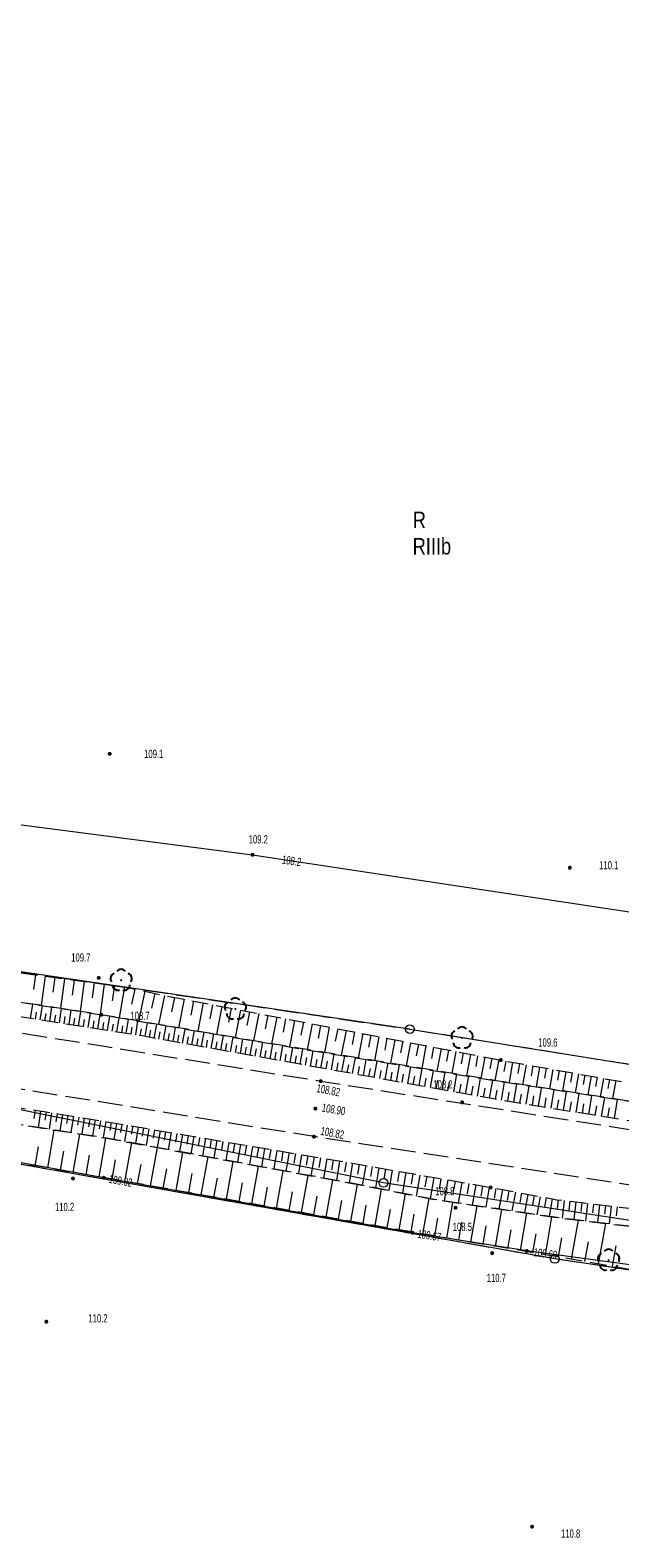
# Model space of a CAD drawing. Header units: inches. Extents: x 6497603 to 6502483, y 5925790 to 5934357.
# Tile 80 of 256: x 6500722 to 6500776, y 5926135 to 5926273. Entities that reach past the tile are written whole.
import ezdxf
from ezdxf.enums import TextEntityAlignment as Align

# ---------------------------------------------------------------- set-up
doc = ezdxf.new("R2010")
doc.units = ezdxf.units.IN
doc.header["$MEASUREMENT"] = 0
for name, pattern in [('1.5_0.75', [2.25, 1.5, -0.75]), ('2.25_0.75', [3, 2.25, -0.75]), ('219-1000', [0, 0]), ('egkk-1000', [3, 2.25, -0.75]), ('egug-1000', [1.5, 0.75, -0.75])]:
    doc.linetypes.add(name, pattern=pattern)
for name, color, linetype in [('000 Inne (niezydentyfikowane)', 7, 'Continuous'), ('202-punkt graniczny', 7, 'Continuous'), ('209-oznaczenie konturu klasyfikacyjnego', 7, 'Continuous'), ('210-oznaczenie konturu użytku gruntowego', 7, 'Continuous'), ('217-kontur klasyfikacyjny', 7, 'Continuous'), ('218-kontur użytku gruntowego', 7, 'Continuous'), ('219-działka ewidencyjna', 7, 'Continuous'), ('drzewo liściaste', 7, 'Continuous'), ('jezdnia', 7, 'Continuous'), ('pikieta naturalna', 7, 'Continuous'), ('pikieta naturalna-Atr2', 7, 'Continuous'), ('pikieta sztuczna', 7, 'Continuous'), ('pikieta sztuczna-Atr2', 7, 'Continuous'), ('przewód telekomunikacyjny podziemny', 7, 'Continuous'), ('rzędna', 7, 'Continuous'), ('rzędna-Atr2', 7, 'Continuous'), ('skarpa nieumocniona', 7, 'Continuous')]:
    doc.layers.add(name, color=color, linetype=linetype)
doc.styles.get("Standard").update_dxf_attribs({"font": 'arial.ttf'})

# ---------------------------------------------------------------- blocks, each defined once
blk = doc.blocks.new('202')
at = {"color": 0, "linetype": 'Continuous', "lineweight": 0}
blk.add_circle((0, 0), 0.4, dxfattribs=at)
blk = doc.blocks.new('OP021')
at = {"linetype": 'Continuous', "lineweight": 13}
h = blk.add_hatch(color=0, dxfattribs=at)
edge = h.paths.add_edge_path()
edge.add_arc((0, 0), 0.1, 0, 360)
at = {"color": 0, "linetype": 'Continuous', "lineweight": -3}
for centre, start, end in [((-0.476, 0.154), 110.388, 213.756), ((0, 0.5), 38.316, 141.684), ((0.476, 0.154), 326.244, 69.612), ((-0.294, -0.404), 182.272, 285.64), ((0.294, -0.404), 254.36, 357.728), ((0.294, -0.404), 254.36, 357.728)]:
    blk.add_arc(centre, 0.5, start, end, dxfattribs=at)
blk = doc.blocks.new('PW01')
at = {"linetype": 'Continuous', "lineweight": 13}
h = blk.add_hatch(color=0, dxfattribs=at)
edge = h.paths.add_edge_path()
edge.add_arc((0, 0), 0.18, 0, 360)

msp = doc.modelspace()

# ---------------------------------------------------------------- linework, layer by layer
at = {"layer": '000 Inne (niezydentyfikowane)', "color": 7, "linetype": 'Continuous', "lineweight": 18, "flags": 128}
for points in [[(6500722.47, 5926186.59), (6500722.29, 5926185.27)], [(6500723.35, 5926186.47), (6500722.99, 5926183.82)], [(6500724.23, 5926186.35), (6500724.05, 5926185.02)], [(6500725.12, 5926186.23), (6500724.75, 5926183.55)], [(6500726.01, 5926186.11), (6500725.83, 5926184.76)], [(6500726.91, 5926185.99), (6500726.54, 5926183.27)], [(6500727.82, 5926185.87), (6500727.63, 5926184.5)], [(6500728.73, 5926185.75), (6500728.36, 5926182.99)], [(6500729.65, 5926185.62), (6500729.46, 5926184.23)], [(6500730.58, 5926185.5), (6500730.08, 5926182.69)], [(6500731.5, 5926185.3), (6500731.21, 5926183.93)], [(6500732.42, 5926185.1), (6500731.84, 5926182.39)], [(6500722.03, 5926182.63), (6500722.24, 5926183.94)], [(6500722.91, 5926182.49), (6500723.11, 5926183.8)], [(6500733.33, 5926184.91), (6500733.04, 5926183.57)], [(6500734.22, 5926184.72), (6500733.66, 5926182.08)], [(6500735.11, 5926184.55), (6500734.86, 5926183.23)], [(6500735.99, 5926184.38), (6500735.48, 5926181.77)], [(6500736.86, 5926184.21), (6500736.61, 5926182.92)], [(6500737.72, 5926184.04), (6500737.23, 5926181.47)], [(6500738.58, 5926183.88), (6500738.33, 5926182.6)], [(6500739.43, 5926183.71), (6500738.94, 5926181.18)], [(6500722.47, 5926182.56), (6500722.57, 5926183.21)], [(6500723.34, 5926182.42), (6500723.44, 5926183.08)], [(6500723.78, 5926182.36), (6500723.98, 5926183.66)], [(6500724.21, 5926182.29), (6500724.32, 5926182.94)], [(6500724.65, 5926182.22), (6500724.86, 5926183.53)], [(6500725.09, 5926182.15), (6500725.19, 5926182.81)], [(6500725.53, 5926182.08), (6500725.73, 5926183.39)], [(6500725.96, 5926182.01), (6500726.07, 5926182.67)], [(6500726.4, 5926181.94), (6500726.61, 5926183.26)], [(6500726.84, 5926181.88), (6500726.94, 5926182.53)], [(6500727.28, 5926181.81), (6500727.48, 5926183.12)], [(6500727.72, 5926181.74), (6500727.82, 5926182.4)], [(6500728.15, 5926181.67), (6500728.36, 5926182.99)], [(6500729.02, 5926181.53), (6500729.23, 5926182.84)], [(6500729.89, 5926181.4), (6500730.09, 5926182.69)], [(6500730.74, 5926181.26), (6500730.95, 5926182.55)], [(6500731.59, 5926181.13), (6500731.79, 5926182.4)], [(6500740.28, 5926183.55), (6500740.04, 5926182.29)], [(6500741.12, 5926183.39), (6500740.64, 5926180.89)], [(6500741.95, 5926183.23), (6500741.71, 5926181.99)], [(6500742.78, 5926183.07), (6500742.31, 5926180.61)], [(6500743.6, 5926182.91), (6500743.37, 5926181.69)], [(6500744.42, 5926182.75), (6500743.95, 5926180.33)], [(6500745.23, 5926182.6), (6500745, 5926181.39)], [(6500746.04, 5926182.44), (6500745.58, 5926180.05)], [(6500728.59, 5926181.6), (6500728.69, 5926182.26)], [(6500729.46, 5926181.47), (6500729.56, 5926182.12)], [(6500730.32, 5926181.33), (6500730.42, 5926181.97)], [(6500731.17, 5926181.2), (6500731.27, 5926181.84)], [(6500732.01, 5926181.06), (6500732.11, 5926181.7)], [(6500732.44, 5926180.99), (6500732.66, 5926182.25)], [(6500732.86, 5926180.92), (6500732.97, 5926181.55)], [(6500733.28, 5926180.84), (6500733.51, 5926182.11)], [(6500733.71, 5926180.76), (6500733.82, 5926181.4)], [(6500734.13, 5926180.69), (6500734.36, 5926181.96)], [(6500734.56, 5926180.61), (6500734.67, 5926181.25)], [(6500734.99, 5926180.54), (6500735.22, 5926181.82)], [(6500735.41, 5926180.46), (6500735.53, 5926181.1)], [(6500735.85, 5926180.38), (6500736.08, 5926181.67)], [(6500736.28, 5926180.3), (6500736.39, 5926180.95)], [(6500736.71, 5926180.23), (6500736.94, 5926181.52)], [(6500737.58, 5926180.07), (6500737.81, 5926181.38)], [(6500738.45, 5926179.91), (6500738.69, 5926181.23)], [(6500739.33, 5926179.76), (6500739.57, 5926181.08)], [(6500746.84, 5926182.29), (6500746.61, 5926181.1)], [(6500747.63, 5926182.14), (6500747.18, 5926179.79)], [(6500748.41, 5926181.99), (6500748.19, 5926180.82)], [(6500749.19, 5926181.84), (6500748.75, 5926179.53)], [(6500749.96, 5926181.69), (6500749.74, 5926180.55)], [(6500750.73, 5926181.54), (6500750.29, 5926179.28)], [(6500751.49, 5926181.4), (6500751.27, 5926180.27)], [(6500752.24, 5926181.25), (6500751.81, 5926179.03)], [(6500752.98, 5926181.11), (6500752.77, 5926180.01)], [(6500753.71, 5926180.97), (6500753.3, 5926178.78)], [(6500737.14, 5926180.15), (6500737.26, 5926180.8)], [(6500738.02, 5926179.99), (6500738.13, 5926180.65)], [(6500738.89, 5926179.83), (6500739.01, 5926180.49)], [(6500739.77, 5926179.68), (6500739.89, 5926180.34)], [(6500740.22, 5926179.6), (6500740.46, 5926180.92)], [(6500740.66, 5926179.52), (6500740.78, 5926180.18)], [(6500741.11, 5926179.44), (6500741.35, 5926180.77)], [(6500741.55, 5926179.36), (6500741.67, 5926180.03)], [(6500742, 5926179.28), (6500742.24, 5926180.62)], [(6500742.45, 5926179.2), (6500742.57, 5926179.87)], [(6500742.9, 5926179.12), (6500743.14, 5926180.47)], [(6500743.35, 5926179.04), (6500743.47, 5926179.71)], [(6500743.81, 5926178.95), (6500744.05, 5926180.31)], [(6500744.72, 5926178.79), (6500744.96, 5926180.16)], [(6500745.63, 5926178.63), (6500745.88, 5926180)], [(6500746.56, 5926178.46), (6500746.8, 5926179.85)], [(6500747.49, 5926178.29), (6500747.74, 5926179.7)], [(6500754.44, 5926180.83), (6500754.24, 5926179.75)], [(6500755.17, 5926180.69), (6500754.76, 5926178.55)], [(6500755.88, 5926180.55), (6500755.68, 5926179.49)], [(6500756.59, 5926180.41), (6500756.19, 5926178.31)], [(6500757.3, 5926180.28), (6500757.1, 5926179.24)], [(6500757.99, 5926180.14), (6500757.6, 5926178.08)], [(6500758.68, 5926180.01), (6500758.49, 5926178.99)], [(6500759.37, 5926179.88), (6500758.98, 5926177.85)], [(6500760.04, 5926179.75), (6500759.85, 5926178.74)], [(6500760.72, 5926179.62), (6500760.33, 5926177.63)], [(6500744.26, 5926178.87), (6500744.38, 5926179.55)], [(6500745.17, 5926178.71), (6500745.29, 5926179.39)], [(6500746.09, 5926178.54), (6500746.22, 5926179.23)], [(6500747.02, 5926178.38), (6500747.15, 5926179.07)], [(6500747.96, 5926178.21), (6500748.09, 5926178.91)], [(6500748.43, 5926178.12), (6500748.69, 5926179.54)], [(6500748.91, 5926178.04), (6500749.04, 5926178.75)], [(6500749.39, 5926177.95), (6500749.64, 5926179.38)], [(6500749.87, 5926177.87), (6500749.99, 5926178.59)], [(6500750.35, 5926177.78), (6500750.61, 5926179.23)], [(6500750.83, 5926177.69), (6500750.96, 5926178.42)], [(6500751.32, 5926177.61), (6500751.58, 5926179.07)], [(6500751.81, 5926177.52), (6500751.94, 5926178.25)], [(6500752.3, 5926177.43), (6500752.56, 5926178.9)], [(6500753.29, 5926177.25), (6500753.56, 5926178.74)], [(6500754.29, 5926177.07), (6500754.56, 5926178.58)], [(6500755.3, 5926176.89), (6500755.58, 5926178.41)], [(6500756.33, 5926176.71), (6500756.6, 5926178.24)], [(6500761.38, 5926179.49), (6500761.19, 5926178.51)], [(6500762.04, 5926179.36), (6500761.66, 5926177.41)], [(6500762.69, 5926179.24), (6500762.51, 5926178.27)], [(6500763.34, 5926179.11), (6500762.97, 5926177.2)], [(6500763.98, 5926178.99), (6500763.8, 5926178.04)], [(6500764.62, 5926178.87), (6500764.25, 5926176.99)], [(6500765.25, 5926178.75), (6500765.08, 5926177.82)], [(6500765.87, 5926178.64), (6500765.54, 5926176.79)], [(6500766.49, 5926178.53), (6500766.33, 5926177.61)], [(6500767.11, 5926178.42), (6500766.78, 5926176.6)], [(6500767.72, 5926178.32), (6500767.56, 5926177.41)], [(6500768.32, 5926178.21), (6500768, 5926176.41)], [(6500752.8, 5926177.34), (6500752.93, 5926178.08)], [(6500753.79, 5926177.16), (6500753.93, 5926177.91)], [(6500754.8, 5926176.98), (6500754.93, 5926177.74)], [(6500755.81, 5926176.8), (6500755.95, 5926177.56)], [(6500756.84, 5926176.62), (6500756.98, 5926177.39)], [(6500757.36, 5926176.52), (6500757.63, 5926178.07)], [(6500757.88, 5926176.43), (6500758.02, 5926177.21)], [(6500758.4, 5926176.34), (6500758.68, 5926177.9)], [(6500758.92, 5926176.24), (6500759.06, 5926177.03)], [(6500759.45, 5926176.15), (6500759.73, 5926177.73)], [(6500759.98, 5926176.05), (6500760.12, 5926176.85)], [(6500760.51, 5926175.96), (6500760.8, 5926177.55)], [(6500761.59, 5926175.77), (6500761.88, 5926177.38)], [(6500762.67, 5926175.57), (6500762.96, 5926177.2)], [(6500763.77, 5926175.38), (6500764.06, 5926177.02)], [(6500764.87, 5926175.19), (6500765.14, 5926176.85)], [(6500768.92, 5926178.1), (6500768.77, 5926177.21)], [(6500769.52, 5926178), (6500769.21, 5926176.23)], [(6500770.11, 5926177.89), (6500769.96, 5926177.01)], [(6500770.7, 5926177.79), (6500770.39, 5926176.04)], [(6500771.28, 5926177.68), (6500771.13, 5926176.82)], [(6500771.86, 5926177.58), (6500771.55, 5926175.86)], [(6500772.43, 5926177.48), (6500772.28, 5926176.63)], [(6500773, 5926177.38), (6500772.7, 5926175.69)], [(6500773.57, 5926177.28), (6500773.42, 5926176.44)], [(6500774.13, 5926177.18), (6500773.83, 5926175.51)], [(6500774.68, 5926177.08), (6500774.54, 5926176.25)], [(6500775.24, 5926176.98), (6500774.94, 5926175.34)], [(6500761.05, 5926175.86), (6500761.19, 5926176.66)], [(6500762.13, 5926175.67), (6500762.27, 5926176.48)], [(6500763.22, 5926175.47), (6500763.36, 5926176.29)], [(6500764.32, 5926175.28), (6500764.45, 5926176.11)], [(6500765.43, 5926175.1), (6500765.56, 5926175.93)], [(6500765.98, 5926175.01), (6500766.26, 5926176.68)], [(6500766.54, 5926174.92), (6500766.68, 5926175.75)], [(6500767.1, 5926174.83), (6500767.38, 5926176.51)], [(6500767.67, 5926174.73), (6500767.8, 5926175.58)], [(6500768.23, 5926174.64), (6500768.51, 5926176.33)], [(6500769.36, 5926174.46), (6500769.64, 5926176.16)], [(6500770.5, 5926174.27), (6500770.78, 5926175.98)], [(6500771.65, 5926174.09), (6500771.93, 5926175.81)], [(6500772.8, 5926173.9), (6500773.08, 5926175.63)], [(6500773.96, 5926173.71), (6500774.24, 5926175.45)], [(6500722.46, 5926174.28), (6500722.34, 5926173.54)], [(6500722.95, 5926174.2), (6500722.72, 5926172.71)], [(6500723.45, 5926174.12), (6500723.33, 5926173.38)], [(6500768.8, 5926174.55), (6500768.93, 5926175.4)], [(6500769.93, 5926174.37), (6500770.07, 5926175.22)], [(6500771.07, 5926174.18), (6500771.21, 5926175.04)], [(6500772.22, 5926173.99), (6500772.36, 5926174.86)], [(6500773.38, 5926173.8), (6500773.52, 5926174.67)], [(6500774.54, 5926173.62), (6500774.69, 5926174.49)], [(6500775.13, 5926173.52), (6500775.41, 5926175.27)], [(6500723.94, 5926174.04), (6500723.71, 5926172.56)], [(6500724.44, 5926173.97), (6500724.32, 5926173.22)], [(6500724.94, 5926173.89), (6500724.7, 5926172.4)], [(6500725.43, 5926173.81), (6500725.31, 5926173.07)], [(6500725.93, 5926173.73), (6500725.69, 5926172.25)], [(6500726.42, 5926173.65), (6500726.3, 5926172.91)], [(6500726.91, 5926173.57), (6500726.68, 5926172.09)], [(6500727.41, 5926173.49), (6500727.29, 5926172.76)], [(6500727.9, 5926173.41), (6500727.65, 5926171.94)], [(6500728.39, 5926173.33), (6500728.26, 5926172.6)], [(6500728.88, 5926173.25), (6500728.63, 5926171.79)], [(6500729.37, 5926173.17), (6500729.24, 5926172.44)], [(6500729.85, 5926173.08), (6500729.6, 5926171.62)], [(6500730.34, 5926173), (6500730.21, 5926172.27)], [(6500730.83, 5926172.92), (6500730.58, 5926171.44)], [(6500731.32, 5926172.84), (6500731.19, 5926172.09)], [(6500731.81, 5926172.75), (6500731.56, 5926171.26)], [(6500723.6, 5926169.03), (6500724.19, 5926172.48)], [(6500725.92, 5926168.63), (6500726.52, 5926172.12)], [(6500728.27, 5926168.23), (6500728.87, 5926171.75)], [(6500732.31, 5926172.67), (6500732.18, 5926171.92)], [(6500732.8, 5926172.58), (6500732.55, 5926171.08)], [(6500733.3, 5926172.5), (6500733.18, 5926171.74)], [(6500733.81, 5926172.41), (6500733.55, 5926170.89)], [(6500734.31, 5926172.33), (6500734.18, 5926171.56)], [(6500734.82, 5926172.24), (6500734.56, 5926170.71)], [(6500735.33, 5926172.16), (6500735.2, 5926171.39)], [(6500735.85, 5926172.07), (6500735.58, 5926170.52)], [(6500736.36, 5926171.98), (6500736.23, 5926171.2)], [(6500736.88, 5926171.89), (6500736.62, 5926170.33)], [(6500737.4, 5926171.81), (6500737.27, 5926171.02)], [(6500737.93, 5926171.72), (6500737.66, 5926170.14)], [(6500738.45, 5926171.63), (6500738.32, 5926170.83)], [(6500738.98, 5926171.54), (6500738.71, 5926169.94)], [(6500739.51, 5926171.45), (6500739.38, 5926170.65)], [(6500740.05, 5926171.36), (6500739.78, 5926169.75)], [(6500722.45, 5926169.23), (6500722.74, 5926170.95)], [(6500724.76, 5926168.83), (6500725.06, 5926170.57)], [(6500727.09, 5926168.43), (6500727.39, 5926170.18)], [(6500730.61, 5926167.81), (6500731.23, 5926171.32)], [(6500732.94, 5926167.4), (6500733.56, 5926170.89)], [(6500735.26, 5926166.99), (6500735.87, 5926170.47)], [(6500737.56, 5926166.58), (6500738.17, 5926170.04)], [(6500740.59, 5926171.27), (6500740.45, 5926170.46)], [(6500741.13, 5926171.18), (6500740.85, 5926169.55)], [(6500741.67, 5926171.09), (6500741.53, 5926170.27)], [(6500742.21, 5926170.99), (6500741.94, 5926169.35)], [(6500742.76, 5926170.9), (6500742.62, 5926170.07)], [(6500743.31, 5926170.81), (6500743.03, 5926169.14)], [(6500743.87, 5926170.71), (6500743.72, 5926169.88)], [(6500744.42, 5926170.62), (6500744.14, 5926168.94)], [(6500744.98, 5926170.53), (6500744.84, 5926169.68)], [(6500745.54, 5926170.43), (6500745.26, 5926168.73)], [(6500746.11, 5926170.34), (6500745.96, 5926169.48)], [(6500746.68, 5926170.24), (6500746.39, 5926168.53)], [(6500747.25, 5926170.14), (6500747.1, 5926169.28)], [(6500747.82, 5926170.05), (6500747.53, 5926168.32)], [(6500729.44, 5926168.02), (6500729.75, 5926169.78)], [(6500731.77, 5926167.61), (6500732.08, 5926169.36)], [(6500734.1, 5926167.2), (6500734.41, 5926168.94)], [(6500739.86, 5926166.18), (6500740.47, 5926169.62)], [(6500742.14, 5926165.77), (6500742.75, 5926169.2)], [(6500744.41, 5926165.37), (6500745.01, 5926168.78)], [(6500748.39, 5926169.95), (6500748.25, 5926169.08)], [(6500748.97, 5926169.85), (6500748.68, 5926168.1)], [(6500749.56, 5926169.75), (6500749.41, 5926168.87)], [(6500750.14, 5926169.65), (6500749.84, 5926167.89)], [(6500750.73, 5926169.55), (6500750.58, 5926168.67)], [(6500751.32, 5926169.46), (6500751.02, 5926167.67)], [(6500751.91, 5926169.35), (6500751.76, 5926168.46)], [(6500752.51, 5926169.25), (6500752.2, 5926167.45)], [(6500753.11, 5926169.15), (6500752.95, 5926168.24)], [(6500753.71, 5926169.04), (6500753.39, 5926167.21)], [(6500754.32, 5926168.94), (6500754.16, 5926168.02)], [(6500754.93, 5926168.83), (6500754.61, 5926166.97)], [(6500755.55, 5926168.72), (6500755.39, 5926167.79)], [(6500756.17, 5926168.61), (6500755.84, 5926166.73)], [(6500736.41, 5926166.79), (6500736.72, 5926168.52)], [(6500738.71, 5926166.38), (6500739.02, 5926168.1)], [(6500741, 5926165.98), (6500741.3, 5926167.69)], [(6500743.28, 5926165.57), (6500743.58, 5926167.28)], [(6500746.67, 5926164.97), (6500747.27, 5926168.36)], [(6500748.92, 5926164.58), (6500749.52, 5926167.95)], [(6500751.16, 5926164.18), (6500751.75, 5926167.54)], [(6500756.8, 5926168.5), (6500756.63, 5926167.55)], [(6500757.43, 5926168.39), (6500757.09, 5926166.48)], [(6500758.06, 5926168.28), (6500757.89, 5926167.32)], [(6500758.7, 5926168.17), (6500758.36, 5926166.23)], [(6500759.35, 5926168.05), (6500759.18, 5926167.09)], [(6500759.99, 5926167.94), (6500759.65, 5926166.03)], [(6500760.63, 5926167.83), (6500760.46, 5926166.88)], [(6500761.26, 5926167.72), (6500760.93, 5926165.84)], [(6500761.89, 5926167.61), (6500761.73, 5926166.68)], [(6500762.51, 5926167.5), (6500762.19, 5926165.65)], [(6500763.13, 5926167.39), (6500762.97, 5926166.48)], [(6500763.74, 5926167.28), (6500763.42, 5926165.47)], [(6500745.54, 5926165.17), (6500745.84, 5926166.87)], [(6500747.8, 5926164.77), (6500748.1, 5926166.46)], [(6500750.04, 5926164.38), (6500750.34, 5926166.06)], [(6500753.37, 5926163.79), (6500753.96, 5926167.1)], [(6500755.55, 5926163.4), (6500756.13, 5926166.67)], [(6500757.71, 5926163.02), (6500758.28, 5926166.25)], [(6500759.88, 5926162.65), (6500760.43, 5926165.91)], [(6500764.34, 5926167.17), (6500764.18, 5926166.28)], [(6500764.94, 5926167.06), (6500764.62, 5926165.29)], [(6500765.53, 5926166.95), (6500765.37, 5926166.08)], [(6500766.12, 5926166.84), (6500765.8, 5926165.12)], [(6500766.69, 5926166.74), (6500766.54, 5926165.88)], [(6500767.26, 5926166.63), (6500766.95, 5926164.95)], [(6500767.83, 5926166.52), (6500767.67, 5926165.69)], [(6500768.38, 5926166.42), (6500768.08, 5926164.78)], [(6500768.93, 5926166.32), (6500768.78, 5926165.51)], [(6500769.47, 5926166.22), (6500769.18, 5926164.62)], [(6500770.01, 5926166.13), (6500769.92, 5926165.32)], [(6500770.55, 5926166.06), (6500770.36, 5926164.46)], [(6500771.08, 5926166), (6500770.99, 5926165.2)], [(6500771.62, 5926165.94), (6500771.43, 5926164.33)], [(6500772.16, 5926165.88), (6500772.06, 5926165.07)], [(6500752.27, 5926163.98), (6500752.56, 5926165.65)], [(6500754.47, 5926163.6), (6500754.76, 5926165.24)], [(6500756.63, 5926163.21), (6500756.92, 5926164.84)], [(6500762.08, 5926162.28), (6500762.64, 5926165.59)], [(6500764.31, 5926161.9), (6500764.88, 5926165.26)], [(6500766.58, 5926161.52), (6500767.15, 5926164.92)], [(6500768.87, 5926161.13), (6500769.45, 5926164.58)], [(6500772.69, 5926165.81), (6500772.51, 5926164.2)], [(6500773.23, 5926165.75), (6500773.14, 5926164.95)], [(6500773.77, 5926165.69), (6500773.58, 5926164.08)], [(6500774.31, 5926165.63), (6500774.21, 5926164.82)], [(6500774.84, 5926165.56), (6500774.66, 5926163.95)], [(6500775.38, 5926165.5), (6500775.29, 5926164.69)], [(6500758.79, 5926162.84), (6500759.07, 5926164.46)], [(6500760.98, 5926162.47), (6500761.25, 5926164.11)], [(6500763.19, 5926162.09), (6500763.47, 5926163.76)], [(6500765.44, 5926161.71), (6500765.73, 5926163.4)], [(6500771.23, 5926160.73), (6500771.87, 5926164.28)], [(6500773.69, 5926160.29), (6500774.35, 5926163.98)], [(6500767.72, 5926161.33), (6500768.01, 5926163.04)], [(6500770.04, 5926160.94), (6500770.34, 5926162.68)], [(6500772.45, 5926160.51), (6500772.77, 5926162.32)], [(6500774.96, 5926160.06), (6500775.29, 5926161.95)]]:
    msp.add_lwpolyline(points, dxfattribs=at)
at = {"layer": '217-kontur klasyfikacyjny', "color": 3, "linetype": 'egkk-1000', "lineweight": 18, "flags": 128}
for points in [[(6500708.56, 5926188.72), (6500756.53, 5926181.66)], [(6500756.53, 5926181.66), (6500873.81, 5926162.92)], [(6500769.7, 5926160.76), (6500704.51, 5926172.3)], [(6500872.74, 5926145.4), (6500769.7, 5926160.76)]]:
    msp.add_lwpolyline(points, dxfattribs=at)
at = {"layer": '218-kontur użytku gruntowego', "color": 3, "linetype": 'egug-1000', "lineweight": 18, "flags": 128}
for points in [[(6500708.56, 5926188.72), (6500756.53, 5926181.66)], [(6500756.53, 5926181.66), (6500873.81, 5926162.92)], [(6500769.7, 5926160.76), (6500704.51, 5926172.3)], [(6500872.74, 5926145.4), (6500769.7, 5926160.76)]]:
    msp.add_lwpolyline(points, dxfattribs=at)
at = {"layer": '219-działka ewidencyjna', "color": 3, "linetype": '219-1000', "lineweight": 18, "flags": 128}
for points in [[(6500756.53, 5926181.66), (6500708.56, 5926188.72)], [(6500756.53, 5926181.66), (6500873.81, 5926162.92)], [(6500754.12, 5926167.67), (6500705.34, 5926177.48)], [(6500769.7, 5926160.76), (6500704.51, 5926172.3)], [(6500906.65, 5926144.35), (6500754.12, 5926167.67)], [(6500905.95, 5926140.46), (6500769.7, 5926160.76)]]:
    msp.add_lwpolyline(points, dxfattribs=at)
at = {"layer": 'jezdnia', "color": 7, "linetype": '2.25_0.75', "lineweight": 18, "flags": 128}
msp.add_lwpolyline([(6500445.77, 5926225.13), (6500477.28, 5926219.98), (6500500.52, 5926216.32), (6500551.85, 5926208.28), (6500590.76, 5926201.99), (6500629.65, 5926195.92), (6500668.62, 5926189.73), (6500708.43, 5926183.37), (6500748.42, 5926176.93), (6500779.68, 5926172.04), (6500819.2, 5926165.9), (6500859.43, 5926159.56), (6500898.4, 5926153.26), (6500937.28, 5926147.22), (6500936.91, 5926144.94), (6500936.26, 5926142.38), (6500897.62, 5926148.36), (6500858.2, 5926154.58), (6500818.25, 5926160.88), (6500778.79, 5926167.14), (6500747.81, 5926171.88), (6500707.71, 5926178.38), (6500668.22, 5926184.67), (6500628.62, 5926190.86), (6500589.86, 5926197), (6500551.33, 5926203.18), (6500445.13, 5926220.13), (6500405, 5926226.56), (6500364.89, 5926233), (6500326.44, 5926239.09), (6500287.44, 5926245.14), (6500247.8, 5926251.49), (6500208.32, 5926257.73), (6500171.1, 5926263.74), (6500133.18, 5926269.89), (6500094.21, 5926275.92), (6500053.11, 5926282.47), (6499999.01, 5926290.88), (6499959.84, 5926296.95), (6499921.11, 5926303.13), (6499882.03, 5926309.23), (6499843.48, 5926315.33), (6499804.98, 5926321.39), (6499763.92, 5926325.7), (6499740.11, 5926328.2), (6499708.97, 5926329.7), (6499669.77, 5926331.59), (6499612.14, 5926332.17), (6499590.65, 5926333.3), (6499565.53, 5926335.73), (6499506.81, 5926343.39), (6499422.29, 5926354.7), (6499419.43, 5926354.99), (6499334.27, 5926366.31), (6499289.53, 5926369.55), (6499273.23, 5926369.35), (6499273.01, 5926371.91), (6499272.96, 5926374.41), (6499289.57, 5926374.85), (6499335.06, 5926371.26), (6499420.23, 5926359.86), (6499423.5, 5926359.5), (6499507.59, 5926348.2), (6499566.32, 5926340.5), (6499590.89, 5926338.22), (6499612.24, 5926337), (6499643.43, 5926336.46), (6499669.89, 5926336.53), (6499710.9, 5926336.33), (6499806.11, 5926326.28), (6499844.16, 5926320.23), (6499882.83, 5926314.04), (6499921.69, 5926307.83), (6499960.72, 5926301.83), (6499999.64, 5926295.76), (6500053.85, 5926287.25), (6500095.27, 5926280.64), (6500134.03, 5926274.62), (6500208.98, 5926262.68), (6500248.83, 5926256.34), (6500288.29, 5926250.03), (6500327.08, 5926244.06), (6500365.91, 5926238.01), (6500405.9, 5926231.52)], close=True, dxfattribs=at)
at = {"layer": 'przewód telekomunikacyjny podziemny', "color": 30, "linetype": 'Continuous', "lineweight": 18, "flags": 128}
for points in [[(6500793.95, 5926157.85), (6500767.15, 5926161.48), (6500756.77, 5926163.13), (6500728.68, 5926168.14), (6500681.45, 5926176.71), (6500632.87, 5926184.83), (6500575.54, 5926195.02), (6500538.95, 5926200.94), (6500507.15, 5926205.63), (6500467.69, 5926212.03), (6500421.5, 5926219.89), (6500362.01, 5926229.41), (6500329.83, 5926233.4), (6500287.94, 5926240.84), (6500233.28, 5926249.9), (6500176.25, 5926259.29), (6500132.02, 5926265.99), (6500121.1, 5926267.64)], [(6500466.55, 5926240.39), (6500469.82, 5926241.19), (6500475.7, 5926243.08), (6500476.76, 5926243.47), (6500480.95, 5926244.01), (6500504.11, 5926236.72), (6500522.5, 5926232.97), (6500598.23, 5926219.99), (6500628.28, 5926212.31), (6500742.22, 5926197.51), (6500792.33, 5926189.94), (6500928.39, 5926168.76), (6500959.62, 5926163.76), (6500990.22, 5926157.55), (6501016.6, 5926147.54), (6501018.6, 5926150.55), (6501025.22, 5926158)]]:
    msp.add_lwpolyline(points, dxfattribs=at)
at = {"layer": 'skarpa nieumocniona', "color": 7, "linetype": '1.5_0.75', "lineweight": 18, "flags": 128}
for points in [[(6500692.21, 5926190.92), (6500709.03, 5926188.4), (6500730.57, 5926185.5), (6500734.31, 5926184.7), (6500764.82, 5926178.83), (6500787.52, 5926174.8), (6500813.53, 5926170.89), (6500849.54, 5926165.49), (6500882.33, 5926160.52), (6500909.98, 5926155.79), (6500930.95, 5926151.88), (6500923.06, 5926152.84), (6500898.62, 5926156.56), (6500875.2, 5926160.08), (6500846.86, 5926164.41), (6500818.68, 5926168.62), (6500788.3, 5926173.29), (6500764.36, 5926176.97), (6500745.7, 5926180.03), (6500728.46, 5926182.97), (6500710.42, 5926185.77), (6500691.68, 5926188.93)], [(6500692.21, 5926190.92), (6500709.03, 5926188.4), (6500730.57, 5926185.5), (6500734.31, 5926184.7), (6500764.82, 5926178.83), (6500787.52, 5926174.8), (6500813.53, 5926170.89), (6500849.54, 5926165.49), (6500882.33, 5926160.52), (6500909.98, 5926155.79), (6500930.95, 5926151.88), (6500923.06, 5926152.84), (6500898.62, 5926156.56), (6500875.2, 5926160.08), (6500846.86, 5926164.41), (6500818.68, 5926168.62), (6500788.3, 5926173.29), (6500764.36, 5926176.97), (6500745.7, 5926180.03), (6500728.46, 5926182.97), (6500710.42, 5926185.77), (6500691.68, 5926188.93)], [(6500691.68, 5926188.93), (6500710.42, 5926185.77), (6500728.46, 5926182.97), (6500745.7, 5926180.03), (6500764.36, 5926176.97), (6500788.3, 5926173.29), (6500818.68, 5926168.62), (6500846.86, 5926164.41), (6500875.2, 5926160.08), (6500898.62, 5926156.56), (6500923.06, 5926152.84), (6500930.95, 5926151.88), (6500938.34, 5926150.33), (6500937.73, 5926148.05), (6500900.12, 5926154.56), (6500868.44, 5926159.43), (6500840.88, 5926163.63), (6500812.53, 5926168), (6500793.15, 5926171), (6500778.51, 5926172.97), (6500764.13, 5926175.31), (6500732.17, 5926181.04), (6500707.49, 5926184.91), (6500691.3, 5926187.49)], [(6500691.68, 5926188.93), (6500710.42, 5926185.77), (6500728.46, 5926182.97), (6500745.7, 5926180.03), (6500764.36, 5926176.97), (6500788.3, 5926173.29), (6500818.68, 5926168.62), (6500846.86, 5926164.41), (6500875.2, 5926160.08), (6500898.62, 5926156.56), (6500923.06, 5926152.84), (6500930.95, 5926151.88), (6500938.34, 5926150.33), (6500937.73, 5926148.05), (6500900.12, 5926154.56), (6500868.44, 5926159.43), (6500840.88, 5926163.63), (6500812.53, 5926168), (6500793.15, 5926171), (6500778.51, 5926172.97), (6500764.13, 5926175.31), (6500732.17, 5926181.04), (6500707.49, 5926184.91), (6500691.3, 5926187.49)], [(6500648.96, 5926185.85), (6500676.14, 5926181.5), (6500690.01, 5926179.55), (6500713.42, 5926175.72), (6500727.68, 5926173.45), (6500752.71, 5926169.22), (6500763.87, 5926167.26), (6500769.9, 5926166.14), (6500780.37, 5926164.92), (6500785.53, 5926164.52), (6500817.21, 5926159.26), (6500845.09, 5926154.8), (6500868.2, 5926151.04), (6500886.98, 5926148.01), (6500913.83, 5926143.71), (6500926.88, 5926141.42), (6500934.55, 5926141.22), (6500933.78, 5926139.37), (6500907.95, 5926143.26), (6500883.72, 5926147.27), (6500855.96, 5926151.51), (6500822.3, 5926156.82), (6500790.01, 5926161.81), (6500780.29, 5926163.28), (6500769.91, 5926164.51), (6500758.57, 5926166.19), (6500752, 5926167.49), (6500729.13, 5926171.71), (6500716.34, 5926173.71), (6500704.07, 5926175.48), (6500685.57, 5926178.33), (6500682.21, 5926178.73), (6500668.62, 5926180.6), (6500648.36, 5926183.6)], [(6500648.96, 5926185.85), (6500676.14, 5926181.5), (6500690.01, 5926179.55), (6500713.42, 5926175.72), (6500727.68, 5926173.45), (6500752.71, 5926169.22), (6500763.87, 5926167.26), (6500769.9, 5926166.14), (6500780.37, 5926164.92), (6500785.53, 5926164.52), (6500817.21, 5926159.26), (6500845.09, 5926154.8), (6500868.2, 5926151.04), (6500886.98, 5926148.01), (6500913.83, 5926143.71), (6500926.88, 5926141.42), (6500934.55, 5926141.22), (6500933.78, 5926139.37), (6500907.95, 5926143.26), (6500883.72, 5926147.27), (6500855.96, 5926151.51), (6500822.3, 5926156.82), (6500790.01, 5926161.81), (6500780.29, 5926163.28), (6500769.91, 5926164.51), (6500758.57, 5926166.19), (6500752, 5926167.49), (6500729.13, 5926171.71), (6500716.34, 5926173.71), (6500704.07, 5926175.48), (6500685.57, 5926178.33), (6500682.21, 5926178.73), (6500668.62, 5926180.6), (6500648.36, 5926183.6)], [(6500648.36, 5926183.6), (6500668.62, 5926180.6), (6500682.21, 5926178.73), (6500685.57, 5926178.33), (6500704.07, 5926175.48), (6500716.34, 5926173.71), (6500729.13, 5926171.71), (6500752, 5926167.49), (6500758.57, 5926166.19), (6500769.91, 5926164.51), (6500780.29, 5926163.28), (6500790.01, 5926161.81), (6500822.3, 5926156.82), (6500855.96, 5926151.51), (6500883.72, 5926147.27), (6500907.95, 5926143.26), (6500933.78, 5926139.37), (6500933.51, 5926136.81), (6500918.84, 5926139.14), (6500910.49, 5926140.41), (6500905.17, 5926141.02), (6500867.8, 5926146.59), (6500852.29, 5926148.87), (6500827.91, 5926152.42), (6500800.05, 5926156.51), (6500781.1, 5926158.97), (6500770.14, 5926160.92), (6500757.95, 5926162.98), (6500728.47, 5926168.19), (6500704.99, 5926172.24), (6500689.19, 5926174.94), (6500668.22, 5926178.5), (6500661.7, 5926179.55), (6500658.47, 5926180.13), (6500651.13, 5926181.35), (6500647.92, 5926182.01)], [(6500648.36, 5926183.6), (6500668.62, 5926180.6), (6500682.21, 5926178.73), (6500685.57, 5926178.33), (6500704.07, 5926175.48), (6500716.34, 5926173.71), (6500729.13, 5926171.71), (6500752, 5926167.49), (6500758.57, 5926166.19), (6500769.91, 5926164.51), (6500780.29, 5926163.28), (6500790.01, 5926161.81), (6500822.3, 5926156.82), (6500855.96, 5926151.51), (6500883.72, 5926147.27), (6500907.95, 5926143.26), (6500933.78, 5926139.37), (6500933.51, 5926136.81), (6500918.84, 5926139.14), (6500910.49, 5926140.41), (6500905.17, 5926141.02), (6500867.8, 5926146.59), (6500852.29, 5926148.87), (6500827.91, 5926152.42), (6500800.05, 5926156.51), (6500781.1, 5926158.97), (6500770.14, 5926160.92), (6500757.95, 5926162.98), (6500728.47, 5926168.19), (6500704.99, 5926172.24), (6500689.19, 5926174.94), (6500668.22, 5926178.5), (6500661.7, 5926179.55), (6500658.47, 5926180.13), (6500651.13, 5926181.35), (6500647.92, 5926182.01)]]:
    msp.add_lwpolyline(points, close=True, dxfattribs=at)

# ---------------------------------------------------------------- block references
at = {"layer": '202-punkt graniczny', "color": 7, "linetype": 'Continuous', "lineweight": 18}
for p in [(6500756.53, 5926181.66), (6500754.12, 5926167.67), (6500769.7, 5926160.76)]:
    msp.add_blockref('202', p, dxfattribs=at)
at = {"layer": 'drzewo liściaste', "color": 94, "linetype": 'Continuous', "lineweight": 18}
for p in [(6500730.27, 5926186.1), (6500740.66, 5926183.49), (6500761.27, 5926180.86), (6500774.6, 5926160.64)]:
    msp.add_blockref('OP021', p, dxfattribs=at)
at = {"layer": 'pikieta naturalna', "color": 7, "linetype": 'Continuous', "lineweight": 13}
for p in [(6500729.23, 5926206.7), (6500742.22, 5926197.51), (6500771.07, 5926196.34), (6500728.23, 5926186.32), (6500728.46, 5926182.97), (6500764.8, 5926178.85), (6500761.28, 5926175), (6500725.89, 5926168.07), (6500763.87, 5926167.26), (6500760.68, 5926165.41), (6500764.01, 5926161.29), (6500723.47, 5926155.05), (6500767.64, 5926136.4)]:
    msp.add_blockref('PW01', p, dxfattribs=at)
at = {"layer": 'pikieta sztuczna', "color": 7, "linetype": 'Continuous', "lineweight": 13}
for p in [(6500748.42, 5926176.93), (6500747.93, 5926174.43), (6500747.81, 5926171.88)]:
    msp.add_blockref('PW01', p, dxfattribs=at)
at = {"layer": 'rzędna', "color": 30, "linetype": 'Continuous', "lineweight": 18}
for p in [(6500742.22, 5926197.51), (6500728.68, 5926168.14), (6500756.77, 5926163.13), (6500767.15, 5926161.48)]:
    msp.add_blockref('PW01', p, dxfattribs=at)

# ---------------------------------------------------------------- texts
at = {"layer": '209-oznaczenie konturu klasyfikacyjnego', "color": 3, "linetype": 'Continuous', "lineweight": 18, "width": 0.79}
msp.add_text('RIIIb', height=1.5, dxfattribs=at).set_placement((6500756.78, 5926226.33), align=Align.TOP_LEFT)
at = {"layer": '210-oznaczenie konturu użytku gruntowego', "color": 3, "linetype": 'Continuous', "lineweight": 18, "width": 0.79}
msp.add_text('R', height=1.5, dxfattribs=at).set_placement((6500756.79, 5926227.23))
at = {"layer": 'pikieta naturalna-Atr2', "color": 7, "width": 0.667}
for s, p in [('109.1', (6500732.36, 5926206.32)), ('109.2', (6500741.87, 5926198.55)), ('110.1', (6500773.74, 5926196.19)), ('109.7', (6500725.73, 5926187.8)), ('108.7', (6500731.11, 5926182.5)), ('109.6', (6500768.2, 5926180.07)), ('108.2', (6500758.66, 5926176.26)), ('108.8', (6500758.83, 5926166.55)), ('110.2', (6500724.25, 5926165.11)), ('108.5', (6500760.42, 5926163.3)), ('110.7', (6500763.51, 5926158.66)), ('110.2', (6500727.29, 5926154.98)), ('110.8', (6500770.27, 5926135.4))]:
    msp.add_text(s, height=0.75, dxfattribs=at).set_placement(p)
at = {"layer": 'pikieta sztuczna-Atr2', "color": 7, "width": 0.667}
for s, rotation, p in [('108.82', 349.013, (6500747.99, 5926175.94)), ('108.90', 350.245, (6500748.48, 5926174.17)), ('108.82', 349.548, (6500748.36, 5926172.05))]:
    msp.add_text(s, height=0.75, rotation=rotation, dxfattribs=at).set_placement(p)
at = {"layer": 'rzędna-Atr2', "color": 30, "width": 0.667}
for s, rotation, p in [('108.2', 351.409, (6500744.91, 5926197.1)), ('109.02', 349.887, (6500729.17, 5926168.05)), ('109.67', 350.968, (6500757.24, 5926163.06)), ('109.69', 352.286, (6500767.79, 5926161.39))]:
    msp.add_text(s, height=0.75, rotation=rotation, dxfattribs=at).set_placement(p, align=Align.MIDDLE_LEFT)

doc.saveas('drawing.dxf')
